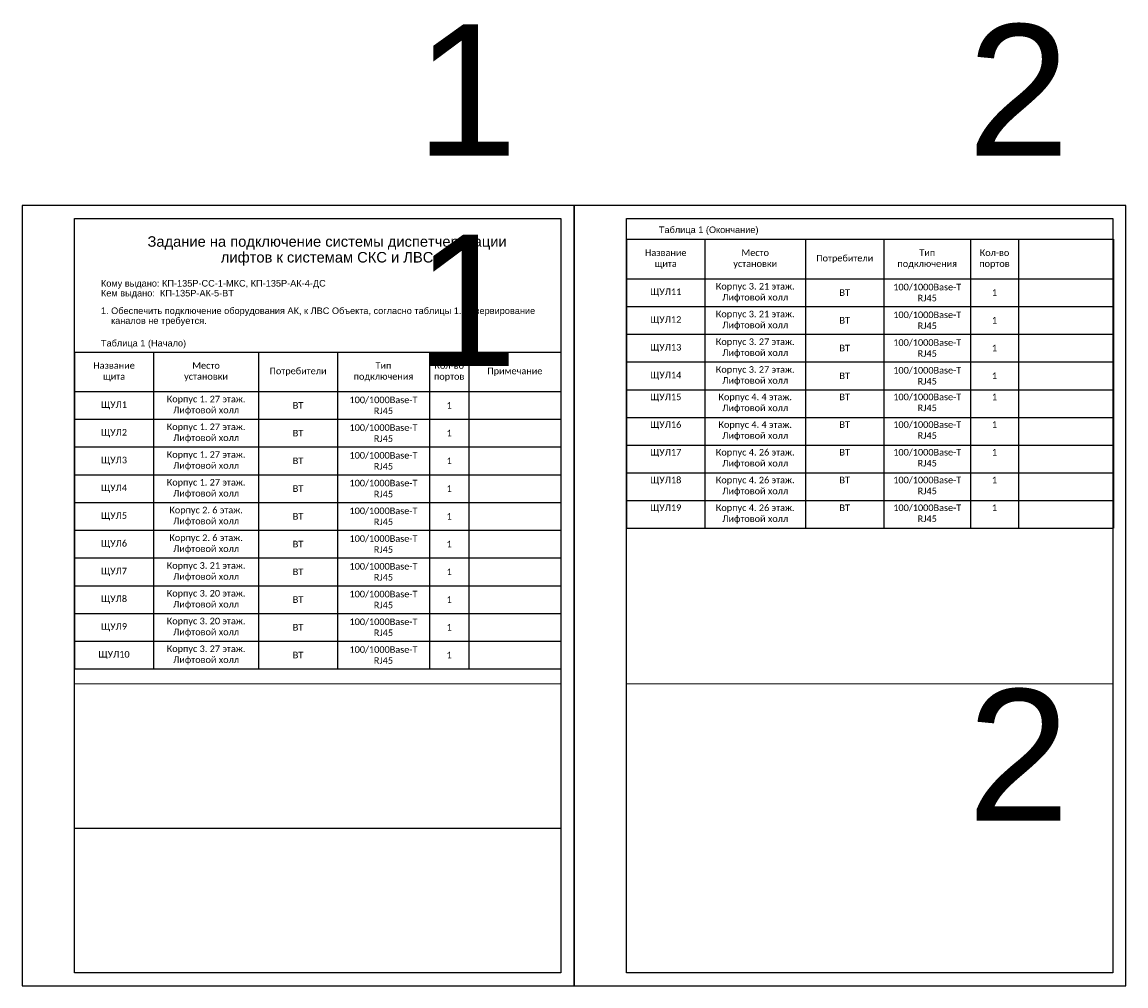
# Model space of a CAD drawing. Header units: millimetres. Extents: x 0 to 420, y 0 to 367.
import ezdxf
from ezdxf.enums import TextEntityAlignment as Align

# ---------------------------------------------------------------- set-up
doc = ezdxf.new("R2010")
doc.units = ezdxf.units.MM
doc.layers.add('AE_Нумерация_листов', color=21, linetype='Continuous', lineweight=13, plot=False)
doc.styles.add('CP.Text', font='arial.ttf')
doc.styles.get("Standard").update_dxf_attribs({"font": 'arial.ttf'})

# ---------------------------------------------------------------- blocks, each defined once
blk = doc.blocks.new('*T1')
at = {"linetype": 'ByBlock', "lineweight": -2, "transparency": 16777216}
for p, q in [((0, 0), (185, 0)), ((0, 0), (0, -67.79)), ((30, 0), (30, -67.79)), ((70, 0), (70, -67.79)), ((100, 0), (100, -67.79)), ((135, 0), (135, -67.79)), ((150, 0), (150, -67.79)), ((185, 0), (185, -67.79)), ((0, -15), (185, -15)), ((0, -25.56), (185, -25.56)), ((0, -36.11), (185, -36.11)), ((0, -46.67), (185, -46.67)), ((0, -57.23), (185, -57.23)), ((0, -67.79), (185, -67.79))]:
    blk.add_line(p, q, dxfattribs=at)
at = {"color": 0, "linetype": 'ByBlock', "lineweight": -2, "transparency": 16777216}
for p, q in [((0, -67.79), (0, -120.57)), ((30, -67.79), (30, -120.57)), ((70, -67.79), (70, -120.57)), ((100, -67.79), (100, -120.57)), ((135, -67.79), (135, -120.57)), ((150, -67.79), (150, -120.57)), ((185, -67.79), (185, -120.57)), ((0, -78.34), (185, -78.34)), ((0, -88.9), (185, -88.9)), ((0, -99.46), (185, -99.46)), ((0, -110.01), (185, -110.01)), ((0, -120.57), (185, -120.57))]:
    blk.add_line(p, q, dxfattribs=at)
at = {"color": 0, "transparency": 16777216, "char_height": 2.5, "attachment_point": 5, "style": 'CP.Text'}
for s, insert, width in [('{\\fCalibri|b0|i0|c0;Название^Jщита', (15, -7.5), 27), ('{\\fCalibri|b0|i0|c0;Место^Jустановки', (50, -7.5), 37), ('{\\fCalibri|b0|i0|c0;Тип^Jподключения', (117.5, -7.5), 32), ('{\\fCalibri|b0|i0|c0;Кол-во^Jпортов', (142.5, -7.5), 12), ('{\\fCalibri|b0|i0|c0;Потребители', (85, -7.5), 27), ('{\\fCalibri|b0|i0|c0;Примечание', (167.5, -7.5), 32), ('{\\fCalibri|b0|i0|c0;100/1000Base-T^JRJ45', (117.5, -20.28), 32), ('{\\fCalibri|b0|i0|c0;ЩУЛ1', (15, -20.28), 27), ('{\\fCalibri|b0|i0|c0;Корпус 1. 27 этаж.^JЛифтовой холл', (50, -20.28), 37), ('{\\fCalibri|b0|i0|c0;ВТ', (85, -20.28), 27), ('{\\fCalibri|b0|i0|c0;1', (142.5, -20.28), 12), ('{\\fCalibri|b0|i0|c0;', (167.5, -20.28), 32), ('{\\fCalibri|b0|i0|c0;Корпус 1. 27 этаж.^JЛифтовой холл', (50, -30.84), 37), ('{\\fCalibri|b0|i0|c0;100/1000Base-T^JRJ45', (117.5, -30.84), 32), ('{\\fCalibri|b0|i0|c0;ЩУЛ2', (15, -30.84), 27), ('{\\fCalibri|b0|i0|c0;ВТ', (85, -30.84), 27), ('{\\fCalibri|b0|i0|c0;1', (142.5, -30.84), 12), ('{\\fCalibri|b0|i0|c0;', (167.5, -30.84), 32), ('{\\fCalibri|b0|i0|c0;ЩУЛ3', (15, -41.39), 27), ('{\\fCalibri|b0|i0|c0;Корпус 1. 27 этаж.^JЛифтовой холл', (50, -41.39), 37), ('{\\fCalibri|b0|i0|c0;ВТ', (85, -41.39), 27), ('{\\fCalibri|b0|i0|c0;100/1000Base-T^JRJ45', (117.5, -41.39), 32), ('{\\fCalibri|b0|i0|c0;1', (142.5, -41.39), 12), ('{\\fCalibri|b0|i0|c0;', (167.5, -41.39), 32), ('{\\fCalibri|b0|i0|c0;Корпус 1. 27 этаж.^JЛифтовой холл', (50, -51.95), 37), ('{\\fCalibri|b0|i0|c0;100/1000Base-T^JRJ45', (117.5, -51.95), 32), ('{\\fCalibri|b0|i0|c0;ЩУЛ4', (15, -51.95), 27), ('{\\fCalibri|b0|i0|c0;ВТ', (85, -51.95), 27), ('{\\fCalibri|b0|i0|c0;1', (142.5, -51.95), 12), ('{\\fCalibri|b0|i0|c0;', (167.5, -51.95), 32), ('{\\fCalibri|b0|i0|c0;ЩУЛ5', (15, -62.51), 27), ('{\\fCalibri|b0|i0|c0;Корпус 2. 6 этаж.^JЛифтовой холл', (50, -62.51), 37), ('{\\fCalibri|b0|i0|c0;ВТ', (85, -62.51), 27), ('{\\fCalibri|b0|i0|c0;100/1000Base-T^JRJ45', (117.5, -62.51), 32), ('{\\fCalibri|b0|i0|c0;1', (142.5, -62.51), 12), ('{\\fCalibri|b0|i0|c0;', (167.5, -62.51), 32), ('{\\fCalibri|b0|i0|c0;Корпус 2. 6 этаж.^JЛифтовой холл', (50, -73.06), 37), ('{\\fCalibri|b0|i0|c0;100/1000Base-T^JRJ45', (117.5, -73.06), 32), ('{\\fCalibri|b0|i0|c0;ЩУЛ6', (15, -73.06), 27), ('{\\fCalibri|b0|i0|c0;ВТ', (85, -73.06), 27), ('{\\fCalibri|b0|i0|c0;1', (142.5, -73.06), 12), ('{\\fCalibri|b0|i0|c0;', (167.5, -73.06), 32), ('{\\fCalibri|b0|i0|c0;ЩУЛ7', (15, -83.62), 27), ('{\\fCalibri|b0|i0|c0;Корпус 3. 21 этаж.^JЛифтовой холл', (50, -83.62), 37), ('{\\fCalibri|b0|i0|c0;ВТ', (85, -83.62), 27), ('{\\fCalibri|b0|i0|c0;100/1000Base-T^JRJ45', (117.5, -83.62), 32), ('{\\fCalibri|b0|i0|c0;1', (142.5, -83.62), 12), ('{\\fCalibri|b0|i0|c0;', (167.5, -83.62), 32), ('{\\fCalibri|b0|i0|c0;Корпус 3. 20 этаж.^JЛифтовой холл', (50, -94.18), 37), ('{\\fCalibri|b0|i0|c0;100/1000Base-T^JRJ45', (117.5, -94.18), 32), ('{\\fCalibri|b0|i0|c0;ЩУЛ8', (15, -94.18), 27), ('{\\fCalibri|b0|i0|c0;ВТ', (85, -94.18), 27), ('{\\fCalibri|b0|i0|c0;1', (142.5, -94.18), 12), ('{\\fCalibri|b0|i0|c0;', (167.5, -94.18), 32), ('{\\fCalibri|b0|i0|c0;ЩУЛ9', (15, -104.73), 27), ('{\\fCalibri|b0|i0|c0;Корпус 3. 20 этаж.^JЛифтовой холл', (50, -104.73), 37), ('{\\fCalibri|b0|i0|c0;ВТ', (85, -104.73), 27), ('{\\fCalibri|b0|i0|c0;100/1000Base-T^JRJ45', (117.5, -104.73), 32), ('{\\fCalibri|b0|i0|c0;1', (142.5, -104.73), 12), ('{\\fCalibri|b0|i0|c0;', (167.5, -104.73), 32), ('{\\fCalibri|b0|i0|c0;Корпус 3. 27 этаж.^JЛифтовой холл', (50, -115.29), 37), ('{\\fCalibri|b0|i0|c0;100/1000Base-T^JRJ45', (117.5, -115.29), 32), ('{\\fCalibri|b0|i0|c0;ЩУЛ10', (15, -115.29), 27), ('{\\fCalibri|b0|i0|c0;ВТ', (85, -115.29), 27), ('{\\fCalibri|b0|i0|c0;1', (142.5, -115.29), 12), ('{\\fCalibri|b0|i0|c0;', (167.5, -115.29), 32)]:
    blk.add_mtext(s, dxfattribs=dict(at, insert=insert, width=width))
blk = doc.blocks.new('*T3')
at = {"linetype": 'ByBlock', "lineweight": -2, "transparency": 16777216}
for p, q in [((0, 0), (185.23, 0)), ((0, 0), (0, -36.11)), ((29.81, 0), (29.81, -36.11)), ((68.09, 0), (68.09, -36.11)), ((97.91, 0), (97.91, -36.11)), ((130.9, 0), (130.9, -36.11)), ((149.07, 0), (149.07, -36.11)), ((185.23, 0), (185.23, -36.11)), ((0, -15), (185.23, -15)), ((0, -25.56), (185.23, -25.56)), ((0, -36.11), (185.23, -36.11))]:
    blk.add_line(p, q, dxfattribs=at)
at = {"color": 0, "linetype": 'ByBlock', "lineweight": -2, "transparency": 16777216}
for p, q in [((0, -36.11), (0, -109.96)), ((29.81, -36.11), (29.81, -109.96)), ((68.09, -36.11), (68.09, -109.96)), ((97.91, -36.11), (97.91, -109.96)), ((130.9, -36.11), (130.9, -109.96)), ((149.07, -36.11), (149.07, -109.96)), ((185.23, -36.11), (185.23, -109.96)), ((0, -46.67), (185.23, -46.67)), ((0, -57.23), (185.23, -57.23)), ((0, -67.76), (185.23, -67.76)), ((0, -78.29), (185.23, -78.29)), ((0, -88.85), (185.23, -88.85)), ((0, -99.41), (185.23, -99.41)), ((0, -109.96), (185.23, -109.96))]:
    blk.add_line(p, q, dxfattribs=at)
at = {"color": 0, "transparency": 16777216, "char_height": 2.5, "attachment_point": 5, "style": 'CP.Text'}
for s, insert, width in [('{\\fCalibri|b0|i0|c0;Название^Jщита', (14.91, -7.5), 26.8133), ('{\\fCalibri|b0|i0|c0;Место^Jустановки', (48.95, -7.5), 35.28), ('{\\fCalibri|b0|i0|c0;Тип^Jподключения', (114.4, -7.5), 29.9883), ('{\\fCalibri|b0|i0|c0;Кол-во^Jпортов', (139.98, -7.5), 15.1717), ('{\\fCalibri|b0|i0|c0;Потребители', (83, -7.5), 26.8133), ('{\\fCalibri|b0|i0|c0;', (167.15, -7.5), 33.1633), ('{\\fCalibri|b0|i0|c0;100/1000Base-T^JRJ45', (114.4, -20.28), 29.9883), ('{\\fCalibri|b0|i0|c0;ЩУЛ11', (14.91, -20.28), 26.8133), ('{\\fCalibri|b0|i0|c0;Корпус 3. 21 этаж.^JЛифтовой холл', (48.95, -20.28), 35.28), ('{\\fCalibri|b0|i0|c0;ВТ', (83, -20.28), 26.8133), ('{\\fCalibri|b0|i0|c0;1', (139.98, -20.28), 15.1717), ('{\\fCalibri|b0|i0|c0;', (167.15, -20.28), 33.1633), ('{\\fCalibri|b0|i0|c0;Корпус 3. 21 этаж.^JЛифтовой холл', (48.95, -30.84), 35.28), ('{\\fCalibri|b0|i0|c0;100/1000Base-T^JRJ45', (114.4, -30.84), 29.9883), ('{\\fCalibri|b0|i0|c0;ЩУЛ12', (14.91, -30.84), 26.8133), ('{\\fCalibri|b0|i0|c0;ВТ', (83, -30.84), 26.8133), ('{\\fCalibri|b0|i0|c0;1', (139.98, -30.84), 15.1717), ('{\\fCalibri|b0|i0|c0;', (167.15, -30.84), 33.1633), ('{\\fCalibri|b0|i0|c0;ЩУЛ13', (14.91, -41.39), 26.8133), ('{\\fCalibri|b0|i0|c0;Корпус 3. 27 этаж.^JЛифтовой холл', (48.95, -41.39), 35.28), ('{\\fCalibri|b0|i0|c0;ВТ', (83, -41.39), 26.8133), ('{\\fCalibri|b0|i0|c0;100/1000Base-T^JRJ45', (114.4, -41.39), 29.9883), ('{\\fCalibri|b0|i0|c0;1', (139.98, -41.39), 15.1717), ('{\\fCalibri|b0|i0|c0;', (167.15, -41.39), 33.1633), ('{\\fCalibri|b0|i0|c0;Корпус 3. 27 этаж.^JЛифтовой холл', (48.95, -51.95), 35.28), ('{\\fCalibri|b0|i0|c0;100/1000Base-T^JRJ45', (114.4, -51.95), 29.9883), ('{\\fCalibri|b0|i0|c0;ЩУЛ14', (14.91, -51.95), 26.8133), ('{\\fCalibri|b0|i0|c0;ВТ', (83, -51.95), 26.8133), ('{\\fCalibri|b0|i0|c0;1', (139.98, -51.95), 15.1717), ('{\\fCalibri|b0|i0|c0;', (167.15, -51.95), 33.1633)]:
    blk.add_mtext(s, dxfattribs=dict(at, insert=insert, width=width))
at = {"color": 0, "transparency": 16777216, "char_height": 2.5, "attachment_point": 2}
for s, insert, width in [('{\\fCalibri|b0|i0|c0;ЩУЛ15', (14.91, -58.73), 26.8133), ('{\\fCalibri|b0|i0|c0;Корпус 4. 4 этаж.^JЛифтовой холл', (48.95, -58.73), 35.28), ('{\\fCalibri|b0|i0|c0;ВТ', (83, -58.73), 26.8133), ('{\\fCalibri|b0|i0|c0;100/1000Base-T^JRJ45', (114.4, -58.73), 29.9883), ('{\\fCalibri|b0|i0|c0;1', (139.98, -58.73), 15.1717), ('{\\fCalibri|b0|i0|c0;', (167.15, -58.73), 33.1633), ('{\\fCalibri|b0|i0|c0;ЩУЛ16', (14.91, -69.26), 26.8133), ('{\\fCalibri|b0|i0|c0;Корпус 4. 4 этаж.^JЛифтовой холл', (48.95, -69.26), 35.28), ('{\\fCalibri|b0|i0|c0;ВТ', (83, -69.26), 26.8133), ('{\\fCalibri|b0|i0|c0;100/1000Base-T^JRJ45', (114.4, -69.26), 29.9883), ('{\\fCalibri|b0|i0|c0;1', (139.98, -69.26), 15.1717), ('{\\fCalibri|b0|i0|c0;', (167.15, -69.26), 33.1633), ('{\\fCalibri|b0|i0|c0;ЩУЛ17', (14.91, -79.79), 26.8133), ('{\\fCalibri|b0|i0|c0;Корпус 4. 26 этаж.^JЛифтовой холл', (48.95, -79.79), 35.28), ('{\\fCalibri|b0|i0|c0;ВТ', (83, -79.79), 26.8133), ('{\\fCalibri|b0|i0|c0;100/1000Base-T^JRJ45', (114.4, -79.79), 29.9883), ('{\\fCalibri|b0|i0|c0;1', (139.98, -79.79), 15.1717), ('{\\fCalibri|b0|i0|c0;', (167.15, -79.79), 33.1633), ('{\\fCalibri|b0|i0|c0;ЩУЛ18', (14.91, -90.35), 26.8133), ('{\\fCalibri|b0|i0|c0;Корпус 4. 26 этаж.^JЛифтовой холл', (48.95, -90.35), 35.28), ('{\\fCalibri|b0|i0|c0;ВТ', (83, -90.35), 26.8133), ('{\\fCalibri|b0|i0|c0;100/1000Base-T^JRJ45', (114.4, -90.35), 29.9883), ('{\\fCalibri|b0|i0|c0;1', (139.98, -90.35), 15.1717), ('{\\fCalibri|b0|i0|c0;', (167.15, -90.35), 33.1633), ('{\\fCalibri|b0|i0|c0;100/1000Base-T^JRJ45', (114.4, -100.91), 29.9883), ('{\\fCalibri|b0|i0|c0;ЩУЛ19', (14.91, -100.91), 26.8133), ('{\\fCalibri|b0|i0|c0;Корпус 4. 26 этаж.^JЛифтовой холл', (48.95, -100.91), 35.28), ('{\\fCalibri|b0|i0|c0;ВТ', (83, -100.91), 26.8133), ('{\\fCalibri|b0|i0|c0;1', (139.98, -100.91), 15.1717), ('{\\fCalibri|b0|i0|c0;', (167.15, -100.91), 33.1633)]:
    blk.add_mtext(s, dxfattribs=dict(at, insert=insert, width=width))

msp = doc.modelspace()

# ---------------------------------------------------------------- linework, layer by layer
msp.add_line((20, 60), (205, 60))
for points in [[(0, 0), (210, 0), (210, 297), (0, 297)], [(210, 0), (420, 0), (420, 297), (210, 297)], [(20, 292), (205, 292), (205, 5), (20, 5)], [(230, 292), (415, 292), (415, 5), (230, 5)]]:
    msp.add_lwpolyline(points, close=True)
at = {"layer": 'AE_Нумерация_листов'}
for points in [[(20, 115), (205, 115), (205, 5), (20, 5)], [(230, 115), (415, 115), (415, 5), (230, 5)]]:
    msp.add_lwpolyline(points, close=True, dxfattribs=at)

# ---------------------------------------------------------------- block references
for name, p in [('*T3', (230, 284.11)), ('*T1', (20, 241.19))]:
    msp.add_blockref(name, p)

# ---------------------------------------------------------------- texts
at = {"line_spacing_factor": 0.9, "style": 'CP.Text'}
for s, width, insert, char_height, attachment_point in [('Задание на подключение системы диспетчеризации\\Pлифтов к системам СКС и ЛВС', 140.1765, (116.05, 279.66), 4, 5), ('^IТаблица 1 (Окончание)', 185, (232.29, 287.35), 2.5, 4), ('^IКому выдано: КП-135Р-СС-1-МКС, КП-135Р-АК-4-ДС\\P^IКем выдано:  КП-135Р-АК-5-ВТ', 185, (20, 265.12), 2.5, 4), ('^I1. Обеспечить подключение оборудования АК, к ЛВС Объекта, согласно таблицы 1. Резервирование    \\P^I    каналов не требуется.', 185, (20, 254.66), 2.5, 4), ('^IТаблица 1 (Начало)', 185, (20, 244.21), 2.5, 4)]:
    msp.add_mtext_dynamic_manual_height_columns(s, width=width, gutter_width=180.21, heights=[0], dxfattribs=dict(at, insert=insert, char_height=char_height, attachment_point=attachment_point))
at = {"layer": 'AE_Нумерация_листов', "style": 'CP.Text'}
for s, p in [('1', (188.59, 315.87)), ('2', (398.59, 315.87)), ('1', (188.59, 235.87)), ('2', (398.59, 62.86))]:
    msp.add_text(s, height=50, dxfattribs=at).set_placement(p, align=Align.RIGHT)

doc.saveas('drawing.dxf')
